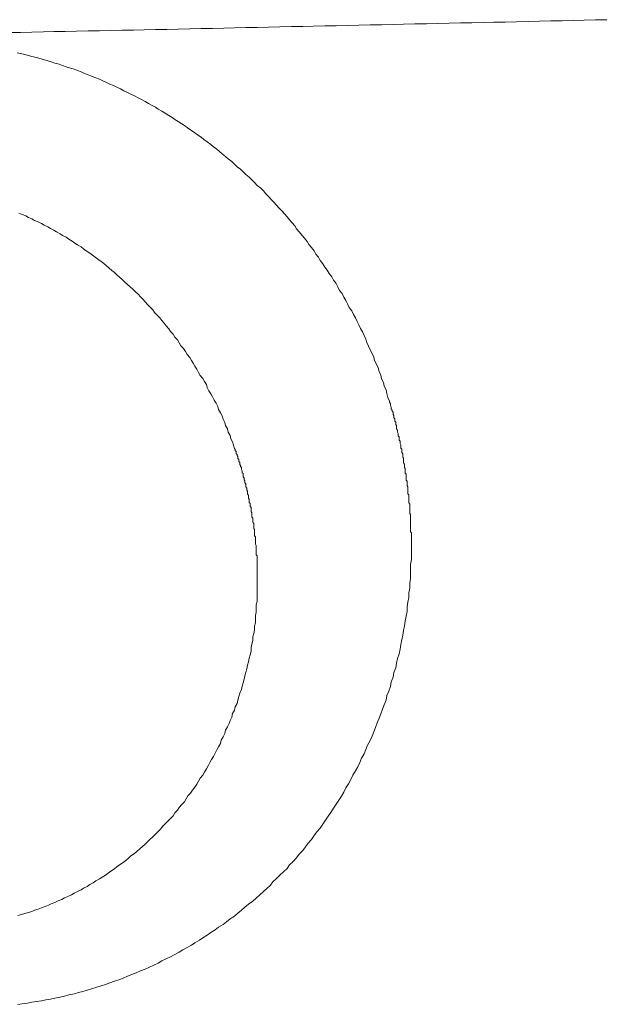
# Model space of a CAD drawing. Header units: millimetres. Extents: x -2274 to 12297, y -16157 to 26321.
# Tile 57 of 256: x -83.871 to -83.208, y -7056.331 to -7055.207. Entities that reach past the tile are written whole.
import ezdxf

# ---------------------------------------------------------------- set-up
doc = ezdxf.new("R2010")
doc.units = ezdxf.units.MM

msp = doc.modelspace()

# ---------------------------------------------------------------- linework, layer by layer
at = {"color": 253, "lineweight": 13}
for points in [[(-83.8833, -7055.2216, 0), (-83.8703, -7055.2214, 0), (-83.8573, -7055.2211, 0), (-83.8443, -7055.2209, 0), (-83.8323, -7055.2206, 0), (-83.8193, -7055.2203, 0), (-83.8063, -7055.2201, 0), (-83.7933, -7055.2198, 0), (-83.7803, -7055.2196, 0), (-83.7673, -7055.2193, 0), (-83.7543, -7055.219, 0), (-83.7413, -7055.2188, 0), (-83.7293, -7055.2185, 0), (-83.7163, -7055.2182, 0), (-83.7033, -7055.218, 0), (-83.6903, -7055.2177, 0), (-83.6773, -7055.2174, 0), (-83.6643, -7055.2171, 0), (-83.6513, -7055.2169, 0), (-83.6383, -7055.2166, 0), (-83.6263, -7055.2163, 0), (-83.6133, -7055.216, 0), (-83.6003, -7055.2158, 0), (-83.5873, -7055.2155, 0), (-83.5743, -7055.2152, 0), (-83.5613, -7055.2149, 0), (-83.5483, -7055.2147, 0), (-83.5363, -7055.2144, 0), (-83.5233, -7055.2141, 0), (-83.5103, -7055.2138, 0), (-83.4973, -7055.2135, 0), (-83.4843, -7055.2133, 0), (-83.4713, -7055.213, 0), (-83.4583, -7055.2127, 0), (-83.4453, -7055.2124, 0), (-83.4333, -7055.2121, 0), (-83.4203, -7055.2118, 0), (-83.4073, -7055.2116, 0), (-83.3943, -7055.2113, 0), (-83.3813, -7055.211, 0), (-83.3683, -7055.2107, 0), (-83.3553, -7055.2104, 0), (-83.3423, -7055.2101, 0), (-83.3303, -7055.2099, 0), (-83.3173, -7055.2096, 0), (-83.3043, -7055.2093, 0), (-83.2913, -7055.209, 0), (-83.2783, -7055.2087, 0), (-83.2653, -7055.2084, 0), (-83.2523, -7055.2082, 0), (-83.2393, -7055.2079, 0), (-83.2273, -7055.2076, 0), (-83.2143, -7055.2073, 0), (-83.2013, -7055.207, 0)], [(-83.4493, -7055.6422, 0), (-83.4513, -7055.638, 0), (-83.4523, -7055.6337, 0), (-83.4533, -7055.6295, 0), (-83.4553, -7055.6253, 0), (-83.4563, -7055.6211, 0), (-83.4583, -7055.6169, 0), (-83.4593, -7055.6127, 0), (-83.4613, -7055.6085, 0), (-83.4623, -7055.6043, 0), (-83.4643, -7055.6002, 0), (-83.4663, -7055.596, 0), (-83.4673, -7055.5919, 0), (-83.4693, -7055.5878, 0), (-83.4713, -7055.5836, 0), (-83.4733, -7055.5795, 0), (-83.4753, -7055.5754, 0), (-83.4763, -7055.5714, 0), (-83.4783, -7055.5673, 0), (-83.4803, -7055.5632, 0), (-83.4823, -7055.5592, 0), (-83.4843, -7055.5552, 0), (-83.4863, -7055.5512, 0), (-83.4883, -7055.5472, 0), (-83.4903, -7055.5432, 0), (-83.4923, -7055.5392, 0), (-83.4953, -7055.5353, 0), (-83.4973, -7055.5313, 0), (-83.4993, -7055.5274, 0), (-83.5013, -7055.5235, 0), (-83.5033, -7055.5196, 0), (-83.5063, -7055.5158, 0), (-83.5083, -7055.5119, 0), (-83.5103, -7055.5081, 0), (-83.5133, -7055.5043, 0), (-83.5153, -7055.5005, 0), (-83.5183, -7055.4967, 0), (-83.5203, -7055.4929, 0), (-83.5233, -7055.4892, 0), (-83.5253, -7055.4854, 0), (-83.5283, -7055.4817, 0), (-83.5303, -7055.478, 0), (-83.5333, -7055.4744, 0), (-83.5353, -7055.4707, 0), (-83.5383, -7055.4671, 0), (-83.5413, -7055.4635, 0), (-83.5433, -7055.4599, 0), (-83.5463, -7055.4563, 0), (-83.5493, -7055.4528, 0), (-83.5523, -7055.4492, 0), (-83.5553, -7055.4457, 0), (-83.5573, -7055.4423, 0), (-83.5603, -7055.4388, 0), (-83.5633, -7055.4354, 0), (-83.5663, -7055.432, 0), (-83.5693, -7055.4286, 0), (-83.5723, -7055.4252, 0), (-83.5753, -7055.4219, 0), (-83.5783, -7055.4185, 0), (-83.5813, -7055.4153, 0), (-83.5843, -7055.412, 0), (-83.5873, -7055.4087, 0), (-83.5903, -7055.4055, 0), (-83.5933, -7055.4023, 0), (-83.5963, -7055.3992, 0), (-83.6003, -7055.396, 0), (-83.6033, -7055.3929, 0), (-83.6063, -7055.3898, 0), (-83.6093, -7055.3867, 0), (-83.6133, -7055.3837, 0), (-83.6163, -7055.3807, 0), (-83.6193, -7055.3777, 0), (-83.6233, -7055.3747, 0), (-83.6263, -7055.3718, 0), (-83.6293, -7055.3688, 0), (-83.6333, -7055.3659, 0), (-83.6363, -7055.3631, 0), (-83.6403, -7055.3602, 0), (-83.6433, -7055.3574, 0), (-83.6463, -7055.3547, 0), (-83.6503, -7055.3519, 0), (-83.6533, -7055.3492, 0), (-83.6573, -7055.3465, 0), (-83.6613, -7055.3438, 0), (-83.6643, -7055.3411, 0), (-83.6683, -7055.3385, 0), (-83.6713, -7055.3359, 0), (-83.6753, -7055.3333, 0), (-83.6793, -7055.3308, 0), (-83.6823, -7055.3283, 0), (-83.6863, -7055.3258, 0), (-83.6903, -7055.3233, 0), (-83.6943, -7055.3209, 0), (-83.6973, -7055.3185, 0), (-83.7013, -7055.3161, 0), (-83.7053, -7055.3138, 0), (-83.7093, -7055.3115, 0), (-83.7133, -7055.3092, 0), (-83.7163, -7055.3069, 0), (-83.7203, -7055.3047, 0), (-83.7243, -7055.3025, 0), (-83.7283, -7055.3004, 0), (-83.7323, -7055.2982, 0), (-83.7363, -7055.2961, 0), (-83.7403, -7055.294, 0), (-83.7443, -7055.292, 0), (-83.7483, -7055.29, 0), (-83.7523, -7055.288, 0), (-83.7563, -7055.286, 0), (-83.7603, -7055.2841, 0), (-83.7643, -7055.2822, 0), (-83.7683, -7055.2804, 0), (-83.7723, -7055.2785, 0), (-83.7763, -7055.2767, 0), (-83.7803, -7055.275, 0), (-83.7843, -7055.2732, 0), (-83.7893, -7055.2715, 0), (-83.7933, -7055.2699, 0), (-83.7973, -7055.2682, 0), (-83.8013, -7055.2666, 0), (-83.8053, -7055.2651, 0), (-83.8093, -7055.2635, 0), (-83.8143, -7055.262, 0), (-83.8183, -7055.2606, 0), (-83.8223, -7055.2591, 0), (-83.8263, -7055.2577, 0), (-83.8313, -7055.2564, 0), (-83.8353, -7055.2551, 0), (-83.8393, -7055.2538, 0), (-83.8443, -7055.2525, 0), (-83.8483, -7055.2513, 0), (-83.8523, -7055.2501, 0), (-83.8573, -7055.2489, 0), (-83.8613, -7055.2478, 0), (-83.8653, -7055.2467, 0), (-83.8703, -7055.2457, 0), (-83.8743, -7055.2447, 0)], [(-83.8723, -7055.4277, 0), (-83.8683, -7055.4293, 0), (-83.8643, -7055.4309, 0), (-83.8613, -7055.4326, 0), (-83.8573, -7055.4343, 0), (-83.8543, -7055.436, 0), (-83.8503, -7055.4378, 0), (-83.8463, -7055.4396, 0), (-83.8433, -7055.4415, 0), (-83.8393, -7055.4433, 0), (-83.8363, -7055.4453, 0), (-83.8323, -7055.4472, 0), (-83.8293, -7055.4492, 0), (-83.8253, -7055.4512, 0), (-83.8223, -7055.4533, 0), (-83.8183, -7055.4553, 0), (-83.8153, -7055.4575, 0), (-83.8113, -7055.4596, 0), (-83.8083, -7055.4618, 0), (-83.8053, -7055.464, 0), (-83.8013, -7055.4663, 0), (-83.7983, -7055.4685, 0), (-83.7953, -7055.4708, 0), (-83.7913, -7055.4732, 0), (-83.7883, -7055.4755, 0), (-83.7853, -7055.4779, 0), (-83.7823, -7055.4804, 0), (-83.7783, -7055.4828, 0), (-83.7753, -7055.4853, 0), (-83.7723, -7055.4879, 0), (-83.7693, -7055.4904, 0), (-83.7663, -7055.493, 0), (-83.7633, -7055.4956, 0), (-83.7603, -7055.4982, 0), (-83.7573, -7055.5009, 0), (-83.7543, -7055.5036, 0), (-83.7513, -7055.5063, 0), (-83.7483, -7055.509, 0), (-83.7453, -7055.5118, 0), (-83.7423, -7055.5146, 0), (-83.7393, -7055.5174, 0), (-83.7363, -7055.5203, 0), (-83.7333, -7055.5232, 0), (-83.7303, -7055.5261, 0), (-83.7283, -7055.529, 0), (-83.7253, -7055.532, 0), (-83.7223, -7055.5349, 0), (-83.7193, -7055.5379, 0), (-83.7173, -7055.541, 0), (-83.7143, -7055.544, 0), (-83.7113, -7055.5471, 0), (-83.7093, -7055.5502, 0), (-83.7063, -7055.5533, 0), (-83.7043, -7055.5564, 0), (-83.7013, -7055.5596, 0), (-83.6993, -7055.5628, 0), (-83.6963, -7055.566, 0), (-83.6943, -7055.5692, 0), (-83.6913, -7055.5724, 0), (-83.6893, -7055.5757, 0), (-83.6873, -7055.579, 0), (-83.6843, -7055.5823, 0), (-83.6823, -7055.5856, 0), (-83.6803, -7055.5889, 0), (-83.6773, -7055.5923, 0), (-83.6753, -7055.5957, 0), (-83.6733, -7055.5991, 0), (-83.6713, -7055.6025, 0), (-83.6693, -7055.6059, 0), (-83.6673, -7055.6094, 0), (-83.6653, -7055.6128, 0), (-83.6623, -7055.6163, 0), (-83.6603, -7055.6198, 0), (-83.6583, -7055.6233, 0), (-83.6573, -7055.6268, 0), (-83.6553, -7055.6304, 0), (-83.6533, -7055.6339, 0), (-83.6513, -7055.6375, 0), (-83.6493, -7055.6411, 0), (-83.6473, -7055.6447, 0), (-83.6453, -7055.6483, 0), (-83.6443, -7055.6519, 0), (-83.6423, -7055.6556, 0), (-83.6403, -7055.6592, 0), (-83.6393, -7055.6629, 0), (-83.6373, -7055.6665, 0), (-83.6363, -7055.6702, 0), (-83.6343, -7055.6739, 0), (-83.6333, -7055.6776, 0), (-83.6313, -7055.6814, 0), (-83.6303, -7055.6851, 0), (-83.6283, -7055.6888, 0), (-83.6273, -7055.6926, 0), (-83.6263, -7055.6963, 0)], [(-83.4493, -7055.6423, 0), (-83.4493, -7055.6436, 0), (-83.4483, -7055.6448, 0), (-83.4483, -7055.6461, 0), (-83.4483, -7055.6473, 0), (-83.4473, -7055.6486, 0), (-83.4473, -7055.6499, 0), (-83.4473, -7055.6511, 0), (-83.4463, -7055.6524, 0), (-83.4463, -7055.6536, 0), (-83.4453, -7055.6549, 0), (-83.4453, -7055.6562, 0), (-83.4453, -7055.6574, 0), (-83.4443, -7055.6587, 0), (-83.4443, -7055.66, 0), (-83.4443, -7055.6612, 0), (-83.4433, -7055.6625, 0), (-83.4433, -7055.6638, 0), (-83.4433, -7055.6651, 0), (-83.4423, -7055.6663, 0), (-83.4423, -7055.6676, 0), (-83.4423, -7055.6689, 0), (-83.4413, -7055.6702, 0), (-83.4413, -7055.6714, 0), (-83.4413, -7055.6727, 0), (-83.4413, -7055.674, 0), (-83.4403, -7055.6753, 0), (-83.4403, -7055.6766, 0), (-83.4403, -7055.6778, 0), (-83.4393, -7055.6791, 0), (-83.4393, -7055.6804, 0), (-83.4393, -7055.6817, 0), (-83.4383, -7055.683, 0), (-83.4383, -7055.6843, 0), (-83.4383, -7055.6855, 0), (-83.4383, -7055.6868, 0), (-83.4373, -7055.6881, 0), (-83.4373, -7055.6894, 0), (-83.4373, -7055.6907, 0), (-83.4363, -7055.692, 0), (-83.4363, -7055.6933, 0), (-83.4363, -7055.6946, 0), (-83.4363, -7055.6959, 0), (-83.4353, -7055.6972, 0), (-83.4353, -7055.6984, 0), (-83.4353, -7055.6997, 0), (-83.4353, -7055.701, 0), (-83.4343, -7055.7023, 0), (-83.4343, -7055.7036, 0), (-83.4343, -7055.7049, 0), (-83.4343, -7055.7062, 0), (-83.4333, -7055.7075, 0), (-83.4333, -7055.7088, 0), (-83.4333, -7055.7101, 0), (-83.4333, -7055.7114, 0), (-83.4333, -7055.7127, 0), (-83.4323, -7055.714, 0), (-83.4323, -7055.7153, 0), (-83.4323, -7055.7166, 0), (-83.4323, -7055.7179, 0), (-83.4313, -7055.7192, 0), (-83.4313, -7055.7205, 0), (-83.4313, -7055.7218, 0), (-83.4313, -7055.7231, 0), (-83.4313, -7055.7244, 0), (-83.4303, -7055.7257, 0), (-83.4303, -7055.727, 0), (-83.4303, -7055.7283, 0), (-83.4303, -7055.7296, 0), (-83.4303, -7055.7309, 0), (-83.4303, -7055.7323, 0), (-83.4293, -7055.7336, 0), (-83.4293, -7055.7349, 0), (-83.4293, -7055.7362, 0), (-83.4293, -7055.7375, 0), (-83.4293, -7055.7388, 0), (-83.4283, -7055.7401, 0), (-83.4283, -7055.7414, 0), (-83.4283, -7055.7427, 0), (-83.4283, -7055.744, 0), (-83.4283, -7055.7453, 0), (-83.4283, -7055.7466, 0), (-83.4283, -7055.748, 0), (-83.4273, -7055.7493, 0), (-83.4273, -7055.7506, 0), (-83.4273, -7055.7519, 0), (-83.4273, -7055.7532, 0), (-83.4273, -7055.7545, 0), (-83.4273, -7055.7558, 0), (-83.4273, -7055.7571, 0), (-83.4273, -7055.7584, 0), (-83.4263, -7055.7598, 0), (-83.4263, -7055.7611, 0), (-83.4263, -7055.7624, 0), (-83.4263, -7055.7637, 0), (-83.4263, -7055.765, 0), (-83.4263, -7055.7663, 0), (-83.4263, -7055.7676, 0), (-83.4263, -7055.7689, 0), (-83.4263, -7055.7703, 0), (-83.4253, -7055.7716, 0), (-83.4253, -7055.7729, 0), (-83.4253, -7055.7742, 0), (-83.4253, -7055.7755, 0), (-83.4253, -7055.7768, 0), (-83.4253, -7055.7781, 0), (-83.4253, -7055.7795, 0), (-83.4253, -7055.7808, 0), (-83.4253, -7055.7821, 0), (-83.4253, -7055.7834, 0), (-83.4253, -7055.7847, 0), (-83.4253, -7055.786, 0), (-83.4253, -7055.7873, 0), (-83.4253, -7055.7886, 0), (-83.4253, -7055.79, 0), (-83.4253, -7055.7913, 0), (-83.4243, -7055.7926, 0), (-83.4243, -7055.7939, 0), (-83.4243, -7055.7952, 0), (-83.4243, -7055.7965, 0), (-83.4243, -7055.7978, 0), (-83.4243, -7055.7992, 0), (-83.4243, -7055.8005, 0), (-83.4243, -7055.8018, 0), (-83.4243, -7055.8031, 0), (-83.4243, -7055.8044, 0), (-83.4243, -7055.8057, 0), (-83.4243, -7055.807, 0)], [(-83.6263, -7055.6964, 0), (-83.6253, -7055.6975, 0), (-83.6253, -7055.6986, 0), (-83.6243, -7055.6998, 0), (-83.6243, -7055.7009, 0), (-83.6243, -7055.7021, 0), (-83.6233, -7055.7032, 0), (-83.6233, -7055.7043, 0), (-83.6223, -7055.7055, 0), (-83.6223, -7055.7066, 0), (-83.6223, -7055.7078, 0), (-83.6213, -7055.7089, 0), (-83.6213, -7055.71, 0), (-83.6213, -7055.7112, 0), (-83.6203, -7055.7123, 0), (-83.6203, -7055.7135, 0), (-83.6203, -7055.7146, 0), (-83.6193, -7055.7158, 0), (-83.6193, -7055.7169, 0), (-83.6183, -7055.7181, 0), (-83.6183, -7055.7193, 0), (-83.6183, -7055.7204, 0), (-83.6173, -7055.7216, 0), (-83.6173, -7055.7227, 0), (-83.6173, -7055.7239, 0), (-83.6163, -7055.725, 0), (-83.6163, -7055.7262, 0), (-83.6163, -7055.7274, 0), (-83.6163, -7055.7285, 0), (-83.6153, -7055.7297, 0), (-83.6153, -7055.7309, 0), (-83.6153, -7055.732, 0), (-83.6143, -7055.7332, 0), (-83.6143, -7055.7344, 0), (-83.6143, -7055.7355, 0), (-83.6133, -7055.7367, 0), (-83.6133, -7055.7379, 0), (-83.6133, -7055.739, 0), (-83.6133, -7055.7402, 0), (-83.6123, -7055.7414, 0), (-83.6123, -7055.7425, 0), (-83.6123, -7055.7437, 0), (-83.6113, -7055.7449, 0), (-83.6113, -7055.7461, 0), (-83.6113, -7055.7473, 0), (-83.6113, -7055.7484, 0), (-83.6103, -7055.7496, 0), (-83.6103, -7055.7508, 0), (-83.6103, -7055.752, 0), (-83.6103, -7055.7531, 0), (-83.6093, -7055.7543, 0), (-83.6093, -7055.7555, 0), (-83.6093, -7055.7567, 0), (-83.6093, -7055.7579, 0), (-83.6083, -7055.7591, 0), (-83.6083, -7055.7602, 0), (-83.6083, -7055.7614, 0), (-83.6083, -7055.7626, 0), (-83.6073, -7055.7638, 0), (-83.6073, -7055.765, 0), (-83.6073, -7055.7662, 0), (-83.6073, -7055.7674, 0), (-83.6073, -7055.7686, 0), (-83.6063, -7055.7697, 0), (-83.6063, -7055.7709, 0), (-83.6063, -7055.7721, 0), (-83.6063, -7055.7733, 0), (-83.6063, -7055.7745, 0), (-83.6053, -7055.7757, 0), (-83.6053, -7055.7769, 0), (-83.6053, -7055.7781, 0), (-83.6053, -7055.7793, 0), (-83.6053, -7055.7805, 0), (-83.6043, -7055.7817, 0), (-83.6043, -7055.7829, 0), (-83.6043, -7055.7841, 0), (-83.6043, -7055.7853, 0), (-83.6043, -7055.7864, 0), (-83.6043, -7055.7876, 0), (-83.6033, -7055.7888, 0), (-83.6033, -7055.79, 0), (-83.6033, -7055.7912, 0), (-83.6033, -7055.7924, 0), (-83.6033, -7055.7936, 0), (-83.6033, -7055.7948, 0), (-83.6033, -7055.796, 0), (-83.6023, -7055.7972, 0), (-83.6023, -7055.7984, 0), (-83.6023, -7055.7996, 0), (-83.6023, -7055.8008, 0), (-83.6023, -7055.802, 0), (-83.6023, -7055.8032, 0), (-83.6023, -7055.8044, 0), (-83.6023, -7055.8056, 0), (-83.6013, -7055.8068, 0), (-83.6013, -7055.808, 0), (-83.6013, -7055.8092, 0), (-83.6013, -7055.8104, 0), (-83.6013, -7055.8116, 0), (-83.6013, -7055.8128, 0), (-83.6013, -7055.814, 0), (-83.6013, -7055.8152, 0), (-83.6013, -7055.8164, 0), (-83.6013, -7055.8176, 0), (-83.6003, -7055.8188, 0), (-83.6003, -7055.82, 0), (-83.6003, -7055.8212, 0), (-83.6003, -7055.8224, 0), (-83.6003, -7055.8236, 0), (-83.6003, -7055.8248, 0), (-83.6003, -7055.826, 0), (-83.6003, -7055.8272, 0), (-83.6003, -7055.8284, 0), (-83.6003, -7055.8296, 0), (-83.6003, -7055.8309, 0), (-83.6003, -7055.8321, 0), (-83.6003, -7055.8333, 0), (-83.6003, -7055.8345, 0), (-83.6003, -7055.8357, 0), (-83.6003, -7055.8369, 0), (-83.6003, -7055.8381, 0), (-83.6003, -7055.8393, 0), (-83.6003, -7055.8405, 0), (-83.6003, -7055.8417, 0), (-83.6003, -7055.8429, 0), (-83.6003, -7055.8441, 0), (-83.6003, -7055.8453, 0), (-83.6003, -7055.8465, 0)], [(-83.4243, -7055.807, 0), (-83.4243, -7055.8124, 0), (-83.4243, -7055.8178, 0), (-83.4243, -7055.8231, 0), (-83.4253, -7055.8285, 0), (-83.4253, -7055.8339, 0), (-83.4253, -7055.8393, 0), (-83.4253, -7055.8447, 0), (-83.4263, -7055.8501, 0), (-83.4263, -7055.8555, 0), (-83.4273, -7055.8609, 0), (-83.4273, -7055.8663, 0), (-83.4283, -7055.8716, 0), (-83.4293, -7055.877, 0), (-83.4293, -7055.8824, 0), (-83.4303, -7055.8878, 0), (-83.4313, -7055.8932, 0), (-83.4323, -7055.8986, 0), (-83.4333, -7055.904, 0), (-83.4343, -7055.9093, 0), (-83.4353, -7055.9147, 0), (-83.4363, -7055.9201, 0), (-83.4373, -7055.9254, 0), (-83.4383, -7055.9307, 0), (-83.4403, -7055.9361, 0), (-83.4413, -7055.9414, 0), (-83.4423, -7055.9467, 0), (-83.4443, -7055.952, 0), (-83.4453, -7055.9573, 0), (-83.4473, -7055.9626, 0), (-83.4483, -7055.9678, 0), (-83.4503, -7055.9731, 0), (-83.4523, -7055.9783, 0), (-83.4533, -7055.9835, 0), (-83.4553, -7055.9887, 0), (-83.4573, -7055.9939, 0), (-83.4593, -7055.9991, 0), (-83.4613, -7056.0042, 0), (-83.4633, -7056.0094, 0), (-83.4653, -7056.0145, 0), (-83.4673, -7056.0196, 0), (-83.4693, -7056.0246, 0), (-83.4713, -7056.0297, 0), (-83.4743, -7056.0347, 0), (-83.4763, -7056.0397, 0), (-83.4783, -7056.0447, 0), (-83.4813, -7056.0496, 0), (-83.4833, -7056.0546, 0), (-83.4853, -7056.0595, 0), (-83.4883, -7056.0643, 0), (-83.4913, -7056.0692, 0), (-83.4933, -7056.074, 0), (-83.4963, -7056.0788, 0), (-83.4993, -7056.0836, 0), (-83.5013, -7056.0883, 0), (-83.5043, -7056.093, 0), (-83.5073, -7056.0977, 0), (-83.5103, -7056.1023, 0), (-83.5133, -7056.1069, 0), (-83.5163, -7056.1115, 0), (-83.5193, -7056.116, 0), (-83.5223, -7056.1205, 0), (-83.5253, -7056.1249, 0), (-83.5283, -7056.1294, 0), (-83.5323, -7056.1338, 0), (-83.5353, -7056.1381, 0), (-83.5383, -7056.1424, 0), (-83.5423, -7056.1467, 0), (-83.5453, -7056.1509, 0), (-83.5483, -7056.1551, 0), (-83.5523, -7056.1592, 0), (-83.5553, -7056.1633, 0), (-83.5593, -7056.1674, 0), (-83.5633, -7056.1714, 0), (-83.5663, -7056.1754, 0), (-83.5703, -7056.1793, 0), (-83.5743, -7056.1832, 0), (-83.5783, -7056.1871, 0), (-83.5823, -7056.1909, 0), (-83.5853, -7056.1947, 0), (-83.5893, -7056.1984, 0), (-83.5933, -7056.202, 0), (-83.5973, -7056.2057, 0), (-83.6013, -7056.2093, 0), (-83.6053, -7056.2128, 0), (-83.6103, -7056.2163, 0), (-83.6143, -7056.2197, 0), (-83.6183, -7056.2231, 0), (-83.6223, -7056.2265, 0), (-83.6263, -7056.2298, 0), (-83.6313, -7056.2331, 0), (-83.6353, -7056.2363, 0), (-83.6393, -7056.2395, 0), (-83.6443, -7056.2426, 0), (-83.6483, -7056.2456, 0), (-83.6533, -7056.2487, 0), (-83.6573, -7056.2516, 0), (-83.6623, -7056.2546, 0), (-83.6663, -7056.2574, 0), (-83.6713, -7056.2603, 0), (-83.6753, -7056.2631, 0), (-83.6803, -7056.2658, 0), (-83.6853, -7056.2685, 0), (-83.6893, -7056.2711, 0), (-83.6943, -7056.2737, 0), (-83.6993, -7056.2762, 0), (-83.7043, -7056.2787, 0), (-83.7093, -7056.2811, 0), (-83.7133, -7056.2835, 0), (-83.7183, -7056.2858, 0), (-83.7233, -7056.2881, 0), (-83.7283, -7056.2903, 0), (-83.7333, -7056.2925, 0), (-83.7383, -7056.2946, 0), (-83.7433, -7056.2966, 0), (-83.7483, -7056.2986, 0), (-83.7533, -7056.3006, 0), (-83.7583, -7056.3025, 0), (-83.7633, -7056.3043, 0), (-83.7683, -7056.3061, 0), (-83.7733, -7056.3079, 0), (-83.7783, -7056.3096, 0), (-83.7843, -7056.3112, 0), (-83.7893, -7056.3128, 0), (-83.7943, -7056.3143, 0), (-83.7993, -7056.3158, 0), (-83.8043, -7056.3172, 0), (-83.8093, -7056.3185, 0), (-83.8153, -7056.3199, 0), (-83.8203, -7056.3211, 0), (-83.8253, -7056.3223, 0), (-83.8313, -7056.3235, 0), (-83.8363, -7056.3245, 0), (-83.8413, -7056.3256, 0), (-83.8463, -7056.3265, 0), (-83.8523, -7056.3275, 0), (-83.8573, -7056.3283, 0), (-83.8623, -7056.3291, 0), (-83.8683, -7056.3299, 0), (-83.8733, -7056.3306, 0)], [(-83.6003, -7055.8465, 0), (-83.6003, -7055.8505, 0), (-83.6003, -7055.8545, 0), (-83.6003, -7055.8586, 0), (-83.6003, -7055.8627, 0), (-83.6003, -7055.8667, 0), (-83.6003, -7055.8708, 0), (-83.6013, -7055.8748, 0), (-83.6013, -7055.8789, 0), (-83.6013, -7055.883, 0), (-83.6023, -7055.887, 0), (-83.6023, -7055.8911, 0), (-83.6023, -7055.8952, 0), (-83.6033, -7055.8992, 0), (-83.6033, -7055.9033, 0), (-83.6043, -7055.9073, 0), (-83.6053, -7055.9114, 0), (-83.6053, -7055.9154, 0), (-83.6063, -7055.9195, 0), (-83.6073, -7055.9235, 0), (-83.6073, -7055.9276, 0), (-83.6083, -7055.9316, 0), (-83.6093, -7055.9356, 0), (-83.6103, -7055.9396, 0), (-83.6113, -7055.9437, 0), (-83.6123, -7055.9477, 0), (-83.6133, -7055.9517, 0), (-83.6143, -7055.9556, 0), (-83.6153, -7055.9596, 0), (-83.6163, -7055.9636, 0), (-83.6173, -7055.9676, 0), (-83.6183, -7055.9715, 0), (-83.6203, -7055.9754, 0), (-83.6213, -7055.9794, 0), (-83.6223, -7055.9833, 0), (-83.6233, -7055.9872, 0), (-83.6253, -7055.9911, 0), (-83.6263, -7055.995, 0), (-83.6283, -7055.9988, 0), (-83.6293, -7056.0027, 0), (-83.6313, -7056.0065, 0), (-83.6323, -7056.0103, 0), (-83.6343, -7056.0141, 0), (-83.6363, -7056.0179, 0), (-83.6373, -7056.0217, 0), (-83.6393, -7056.0255, 0), (-83.6413, -7056.0292, 0), (-83.6423, -7056.0329, 0), (-83.6443, -7056.0366, 0), (-83.6463, -7056.0403, 0), (-83.6483, -7056.0439, 0), (-83.6503, -7056.0476, 0), (-83.6523, -7056.0512, 0), (-83.6543, -7056.0548, 0), (-83.6563, -7056.0584, 0), (-83.6583, -7056.0619, 0), (-83.6603, -7056.0655, 0), (-83.6623, -7056.069, 0), (-83.6653, -7056.0724, 0), (-83.6673, -7056.0759, 0), (-83.6693, -7056.0793, 0), (-83.6713, -7056.0827, 0), (-83.6743, -7056.0861, 0), (-83.6763, -7056.0895, 0), (-83.6793, -7056.0928, 0), (-83.6813, -7056.0961, 0), (-83.6833, -7056.0994, 0), (-83.6863, -7056.1026, 0), (-83.6893, -7056.1059, 0), (-83.6913, -7056.109, 0), (-83.6943, -7056.1122, 0), (-83.6963, -7056.1153, 0), (-83.6993, -7056.1184, 0), (-83.7023, -7056.1215, 0), (-83.7053, -7056.1246, 0), (-83.7083, -7056.1276, 0), (-83.7103, -7056.1305, 0), (-83.7133, -7056.1335, 0), (-83.7163, -7056.1364, 0), (-83.7193, -7056.1393, 0), (-83.7223, -7056.1421, 0), (-83.7253, -7056.145, 0), (-83.7283, -7056.1477, 0), (-83.7313, -7056.1505, 0), (-83.7343, -7056.1532, 0), (-83.7373, -7056.1559, 0), (-83.7403, -7056.1585, 0), (-83.7443, -7056.1612, 0), (-83.7473, -7056.1637, 0), (-83.7503, -7056.1663, 0), (-83.7533, -7056.1688, 0), (-83.7573, -7056.1713, 0), (-83.7603, -7056.1737, 0), (-83.7633, -7056.1761, 0), (-83.7673, -7056.1785, 0), (-83.7703, -7056.1808, 0), (-83.7733, -7056.1831, 0), (-83.7773, -7056.1853, 0), (-83.7803, -7056.1875, 0), (-83.7843, -7056.1897, 0), (-83.7873, -7056.1919, 0), (-83.7913, -7056.1939, 0), (-83.7943, -7056.196, 0), (-83.7983, -7056.198, 0), (-83.8013, -7056.2, 0), (-83.8053, -7056.2019, 0), (-83.8093, -7056.2038, 0), (-83.8123, -7056.2057, 0), (-83.8163, -7056.2075, 0), (-83.8203, -7056.2092, 0), (-83.8233, -7056.211, 0), (-83.8273, -7056.2126, 0), (-83.8313, -7056.2143, 0), (-83.8353, -7056.2159, 0), (-83.8383, -7056.2174, 0), (-83.8423, -7056.2189, 0), (-83.8463, -7056.2204, 0), (-83.8503, -7056.2218, 0), (-83.8543, -7056.2232, 0), (-83.8573, -7056.2245, 0), (-83.8613, -7056.2258, 0), (-83.8653, -7056.227, 0), (-83.8693, -7056.2282, 0), (-83.8733, -7056.2294, 0)]]:
    msp.add_polyline3d(points, dxfattribs=at)

doc.saveas('drawing.dxf')
